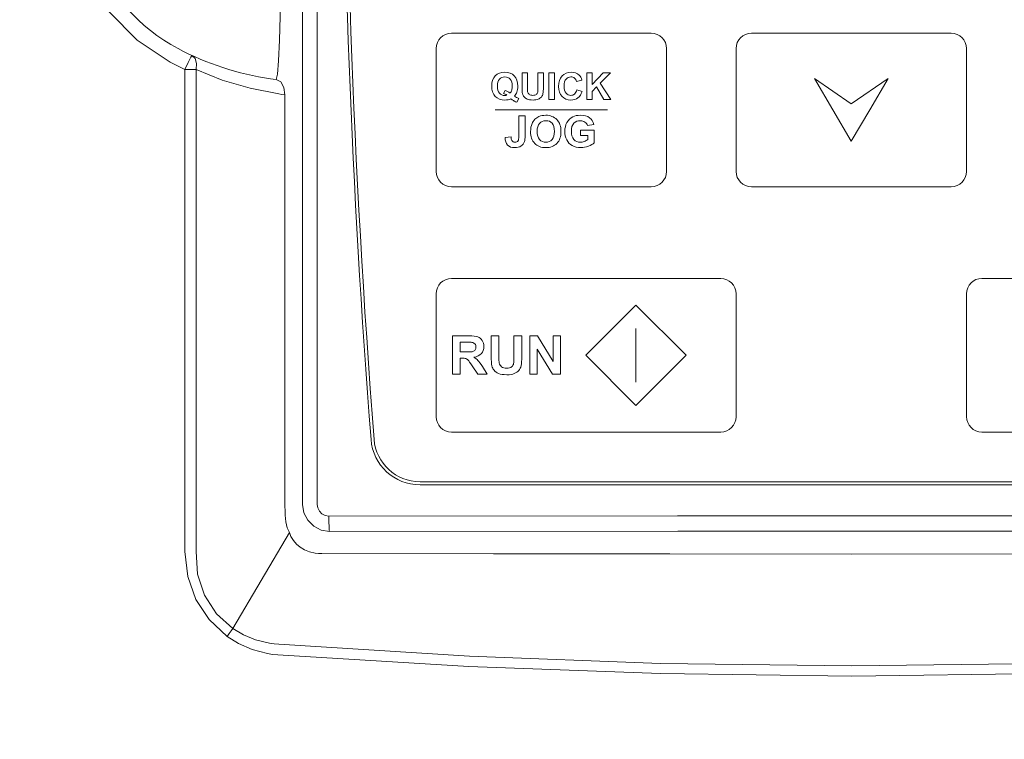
# Model space of a CAD drawing. Header units: millimetres. Extents: x -473 to 23648, y -382 to 1866.
# Tile 218 of 256: x 10591 to 10655, y 519 to 566. Entities that reach past the tile are written whole.
import ezdxf

# ---------------------------------------------------------------- set-up
doc = ezdxf.new("R2010")
doc.units = ezdxf.units.MM
doc.header["$LTSCALE"] = 80
doc.header["$PDMODE"] = 3
doc.header["$PDSIZE"] = 0.3
doc.layers.get('0').update_dxf_attribs({"linetype": 'CONTINUOUS'})
doc.styles.get("Standard").update_dxf_attribs({"font": 'technic_.ttf', "width": 0.7})
doc.dimstyles.get("Standard").update_dxf_attribs({"dimtxt": 3, "dimasz": 3, "dimexe": 0.18, "dimexo": 0.0625, "dimgap": 0.09, "dimtad": 1, "dimdsep": 46, "dimtxsty": 'Standard', "dimcen": 0.09, "dimadec": 0, "dimazin": 0, "dimtol": 1, "dimtp": 0.01, "dimtm": 0.01, "dimtfac": 1, "dimtofl": 0, "dimtmove": 0, "dimatfit": 3, "dimfxl": 1, "dimtolj": 1, "dimarcsym": 0})

# ---------------------------------------------------------------- blocks, each defined once
blk = doc.blocks.new('*D92')
at = {"color": 0, "lineweight": -2, "transparency": 16777216}
for p, q in [((10644.946, 710.128), (10484.803, 710.128)), ((10484.983, 700.128), (10484.983, 313.303)), ((10544.578, 303.303), (10484.803, 303.303))]:
    blk.add_line(p, q, dxfattribs=at)
at = {"color": 0, "lineweight": 0, "transparency": 16777216}
for p in [(10645.009, 710.128), (10484.983, 303.303), (10544.64, 303.303)]:
    blk.add_point(p, dxfattribs=at)
for points in [[(10483.316, 700.128), (10486.649, 700.128), (10484.983, 710.128)], [(10483.316, 313.303), (10486.649, 313.303), (10484.983, 303.303)]]:
    blk.add_solid(points, dxfattribs=at)
at = {"color": 0, "lineweight": 0, "transparency": 16777216, "insert": (10472.393, 506.715), "char_height": 5, "attachment_point": 5, "rotation": 90}
blk.add_mtext('\\A1;{\\Ftxt.shx,gbcbig.shx;\\H5x;407}', dxfattribs=at)

msp = doc.modelspace()

# ---------------------------------------------------------------- linework, layer by layer
at = {"color": 0, "linetype": 'Continuous', "lineweight": 0}
for p, q in [((10609.249, 640.103), (10609.249, 534.103)), ((10610.199, 640.103), (10610.199, 534.103)), ((10601.106, 562.652), (10600.631, 562.894)), ((10601.588, 562.423), (10601.106, 562.652)), ((10601.588, 531.034), (10601.588, 562.423)), ((10602.316, 562.423), (10601.588, 562.423)), ((10602.316, 531.034), (10602.316, 562.423)), ((10607.617, 562.111), (10607.535, 561.77)), ((10607.698, 560.826), (10605.83, 561.193)), ((10607.896, 560.8), (10607.698, 560.826)), ((10608.094, 560.778), (10607.896, 560.8)), ((10608.094, 537.5), (10608.094, 560.778)), ((10616.897, 535.57), (10673.12, 535.57)), ((10673.12, 535.37), (10616.897, 535.37)), ((10608.11, 533.391), (10608.099, 534.261)), ((10608.153, 532.959), (10608.11, 533.391)), ((10608.394, 532.259), (10604.717, 526.013)), ((10609.098, 531.304), (10608.864, 531.503)), ((10610.292, 530.902), (10610.066, 530.928)), ((10610.514, 530.894), (10610.292, 530.902))]:
    msp.add_line(p, q, dxfattribs=at)
for points in [[(10600.631, 562.894), (10598.482, 564.328), (10596.668, 566.181), (10595.276, 568.365), (10594.363, 570.791), (10593.971, 573.358), (10594.12, 575.956)], [(10607.781, 571.872), (10607.805, 570.513), (10607.816, 569.04), (10607.812, 567.477), (10607.791, 565.873), (10607.751, 564.317), (10607.691, 562.984), (10607.617, 562.111)], [(10601.588, 562.423), (10601.805, 562.882), (10601.974, 563.215), (10602.049, 563.331)], [(10602.316, 562.423), (10602.35, 562.815), (10602.256, 563.137), (10602.049, 563.331)], [(10605.83, 561.193), (10604.027, 561.73), (10602.316, 562.423)], [(10607.535, 561.77), (10607.347, 561.79), (10607.159, 561.816)], [(10608.094, 560.778), (10608.038, 561.245), (10607.836, 561.604), (10607.535, 561.77)], [(10608.087, 536.387), (10608.089, 536.967), (10608.094, 537.5)], [(10608.099, 534.261), (10608.091, 535.044), (10608.087, 535.75), (10608.087, 536.387)], [(10609.249, 534.103), (10609.335, 533.559), (10609.585, 533.069), (10609.974, 532.68), (10610.465, 532.43), (10611.009, 532.344)], [(10610.199, 534.103), (10610.236, 533.868), (10610.344, 533.656), (10610.513, 533.488), (10610.725, 533.381), (10610.96, 533.344)], [(10610.96, 533.344), (10633.655, 533.363), (10656.362, 533.363), (10679.057, 533.344)], [(10610.96, 533.344), (10610.964, 532.967), (10610.975, 532.646), (10610.99, 532.427), (10611.009, 532.344)], [(10608.394, 532.259), (10608.255, 532.58), (10608.153, 532.959)], [(10608.864, 531.503), (10608.653, 531.751), (10608.493, 532.016), (10608.394, 532.259)], [(10611.009, 532.344), (10633.671, 532.363), (10656.346, 532.363)], [(10610.066, 530.928), (10609.694, 531.006), (10609.369, 531.137), (10609.098, 531.304)], [(10604.337, 525.508), (10603.178, 526.594), (10602.311, 527.915), (10601.773, 529.409), (10601.588, 531.034)], [(10604.717, 526.013), (10603.647, 526.982), (10602.863, 528.186), (10602.409, 529.556), (10602.316, 531.034)], [(10645.009, 530.868), (10633.161, 530.87), (10621.687, 530.879), (10610.514, 530.894)], [(10668.331, 530.879), (10656.857, 530.87), (10645.009, 530.868)], [(10604.337, 525.508), (10604.47, 525.689), (10604.599, 525.86), (10604.717, 526.013)], [(10607.096, 525.053), (10606.197, 525.272), (10605.396, 525.606), (10604.717, 526.013)], [(10606.971, 524.384), (10605.966, 524.646), (10605.081, 525.038), (10604.337, 525.508)], [(10607.697, 524.988), (10607.395, 525.012), (10607.096, 525.053)], [(10645.009, 523.586), (10632.557, 523.742), (10620.118, 524.21), (10607.697, 524.988)], [(10682.32, 524.988), (10669.899, 524.21), (10657.46, 523.742), (10645.009, 523.586)], [(10607.637, 524.303), (10607.302, 524.336), (10606.971, 524.384)], [(10645.009, 522.925), (10632.538, 523.078), (10620.078, 523.538), (10607.637, 524.303)], [(10682.381, 524.303), (10669.939, 523.538), (10657.48, 523.078), (10645.009, 522.925)]]:
    msp.add_lwpolyline(points, dxfattribs=at)
for centre, radius, start, end in [((11234.609, 586.905), 622.8, 175.46434, 184.474232), ((11234.609, 586.905), 622.6, 179.582278, 184.474232), ((10606.509, 573.95), 11.5, 158.81927, 242.18836), ((10609.869, 580.318), 18.7, 242.18586, 261.66834), ((10616.897, 538.57), 3.2, 184.47423, 270), ((10616.897, 538.57), 3, 184.47423, 270)]:
    msp.add_arc(centre, radius, start, end, dxfattribs=at)
at = {"lineweight": 0}
for points, knots in [([(10618.944, 564.784), (10618.944, 564.784), (10631.944, 564.784), (10631.944, 564.784), (10631.944, 564.784), (10632.494, 564.784), (10632.944, 564.334), (10632.944, 563.784), (10632.944, 563.784), (10632.944, 563.784), (10632.944, 555.784), (10632.944, 555.784), (10632.944, 555.784), (10632.944, 555.234), (10632.494, 554.784), (10631.944, 554.784), (10631.944, 554.784), (10631.944, 554.784), (10618.944, 554.784), (10618.944, 554.784), (10618.944, 554.784), (10618.394, 554.784), (10617.944, 555.234), (10617.944, 555.784), (10617.944, 555.784), (10617.944, 555.784), (10617.944, 563.784), (10617.944, 563.784), (10617.944, 563.784), (10617.944, 564.334), (10618.394, 564.784), (10618.944, 564.784)], [0, 0, 0, 0, 0.125, 0.125, 0.125, 0.125, 0.25, 0.25, 0.25, 0.25, 0.375, 0.375, 0.375, 0.375, 0.5, 0.5, 0.5, 0.5, 0.625, 0.625, 0.625, 0.625, 0.75, 0.75, 0.75, 0.75, 0.875, 0.875, 0.875, 0.875, 1, 1, 1, 1]), ([(10638.468, 564.784), (10638.468, 564.784), (10651.468, 564.784), (10651.468, 564.784), (10651.468, 564.784), (10652.018, 564.784), (10652.468, 564.334), (10652.468, 563.784), (10652.468, 563.784), (10652.468, 563.784), (10652.468, 555.784), (10652.468, 555.784), (10652.468, 555.784), (10652.468, 555.234), (10652.018, 554.784), (10651.468, 554.784), (10651.468, 554.784), (10651.468, 554.784), (10638.468, 554.784), (10638.468, 554.784), (10638.468, 554.784), (10637.918, 554.784), (10637.468, 555.234), (10637.468, 555.784), (10637.468, 555.784), (10637.468, 555.784), (10637.468, 563.784), (10637.468, 563.784), (10637.468, 563.784), (10637.468, 564.334), (10637.918, 564.784), (10638.468, 564.784)], [0, 0, 0, 0, 0.125, 0.125, 0.125, 0.125, 0.25, 0.25, 0.25, 0.25, 0.375, 0.375, 0.375, 0.375, 0.5, 0.5, 0.5, 0.5, 0.625, 0.625, 0.625, 0.625, 0.75, 0.75, 0.75, 0.75, 0.875, 0.875, 0.875, 0.875, 1, 1, 1, 1]), ([(10623.044, 560.682), (10623.13, 560.62), (10623.224, 560.571), (10623.326, 560.535), (10623.326, 560.535), (10623.326, 560.535), (10623.196, 560.285), (10623.196, 560.285), (10623.196, 560.285), (10623.143, 560.301), (10623.091, 560.323), (10623.04, 560.351), (10623.04, 560.351), (10623.028, 560.356), (10622.95, 560.408), (10622.805, 560.506), (10622.805, 560.506), (10622.69, 560.456), (10622.564, 560.431), (10622.424, 560.431), (10622.424, 560.431), (10622.156, 560.431), (10621.945, 560.51), (10621.793, 560.668), (10621.793, 560.668), (10621.641, 560.826), (10621.565, 561.048), (10621.565, 561.334), (10621.565, 561.334), (10621.565, 561.62), (10621.641, 561.842), (10621.794, 562.001), (10621.794, 562.001), (10621.946, 562.159), (10622.153, 562.238), (10622.415, 562.238), (10622.415, 562.238), (10622.674, 562.238), (10622.88, 562.159), (10623.031, 562.001), (10623.031, 562.001), (10623.183, 561.842), (10623.259, 561.62), (10623.259, 561.334), (10623.259, 561.334), (10623.259, 561.183), (10623.238, 561.051), (10623.196, 560.936), (10623.196, 560.936), (10623.164, 560.849), (10623.113, 560.764), (10623.044, 560.682)], [0, 0, 0, 0, 0.076923, 0.076923, 0.076923, 0.076923, 0.153846, 0.153846, 0.153846, 0.153846, 0.230769, 0.230769, 0.230769, 0.230769, 0.307692, 0.307692, 0.307692, 0.307692, 0.384615, 0.384615, 0.384615, 0.384615, 0.461538, 0.461538, 0.461538, 0.461538, 0.538462, 0.538462, 0.538462, 0.538462, 0.615385, 0.615385, 0.615385, 0.615385, 0.692308, 0.692308, 0.692308, 0.692308, 0.769231, 0.769231, 0.769231, 0.769231, 0.846154, 0.846154, 0.846154, 0.846154, 0.923077, 0.923077, 0.923077, 0.923077, 1, 1, 1, 1]), ([(10623.534, 562.209), (10623.534, 562.209), (10623.886, 562.209), (10623.886, 562.209), (10623.886, 562.209), (10623.886, 562.209), (10623.886, 561.262), (10623.886, 561.262), (10623.886, 561.262), (10623.886, 561.112), (10623.891, 561.014), (10623.9, 560.97), (10623.9, 560.97), (10623.915, 560.898), (10623.951, 560.841), (10624.007, 560.797), (10624.007, 560.797), (10624.064, 560.754), (10624.142, 560.732), (10624.241, 560.732), (10624.241, 560.732), (10624.341, 560.732), (10624.416, 560.753), (10624.467, 560.794), (10624.467, 560.794), (10624.518, 560.835), (10624.549, 560.885), (10624.559, 560.944), (10624.559, 560.944), (10624.569, 561.004), (10624.574, 561.103), (10624.574, 561.242), (10624.574, 561.242), (10624.574, 561.242), (10624.574, 562.209), (10624.574, 562.209), (10624.574, 562.209), (10624.574, 562.209), (10624.927, 562.209), (10624.927, 562.209), (10624.927, 562.209), (10624.927, 562.209), (10624.927, 561.29), (10624.927, 561.29), (10624.927, 561.29), (10624.927, 561.08), (10624.918, 560.932), (10624.899, 560.846), (10624.899, 560.846), (10624.88, 560.759), (10624.845, 560.686), (10624.793, 560.626), (10624.793, 560.626), (10624.742, 560.567), (10624.673, 560.519), (10624.588, 560.484), (10624.588, 560.484), (10624.502, 560.448), (10624.39, 560.431), (10624.251, 560.431), (10624.251, 560.431), (10624.084, 560.431), (10623.958, 560.45), (10623.871, 560.489), (10623.871, 560.489), (10623.785, 560.527), (10623.717, 560.577), (10623.667, 560.639), (10623.667, 560.639), (10623.617, 560.7), (10623.584, 560.765), (10623.568, 560.832), (10623.568, 560.832), (10623.545, 560.933), (10623.534, 561.08), (10623.534, 561.276), (10623.534, 561.276), (10623.534, 561.276), (10623.534, 562.209), (10623.534, 562.209)], [0, 0, 0, 0, 0.05, 0.05, 0.05, 0.05, 0.1, 0.1, 0.1, 0.1, 0.15, 0.15, 0.15, 0.15, 0.2, 0.2, 0.2, 0.2, 0.25, 0.25, 0.25, 0.25, 0.3, 0.3, 0.3, 0.3, 0.35, 0.35, 0.35, 0.35, 0.4, 0.4, 0.4, 0.4, 0.45, 0.45, 0.45, 0.45, 0.5, 0.5, 0.5, 0.5, 0.55, 0.55, 0.55, 0.55, 0.6, 0.6, 0.6, 0.6, 0.65, 0.65, 0.65, 0.65, 0.7, 0.7, 0.7, 0.7, 0.75, 0.75, 0.75, 0.75, 0.8, 0.8, 0.8, 0.8, 0.85, 0.85, 0.85, 0.85, 0.9, 0.9, 0.9, 0.9, 0.95, 0.95, 0.95, 0.95, 1, 1, 1, 1]), ([(10625.289, 560.46), (10625.289, 560.46), (10625.289, 562.209), (10625.289, 562.209), (10625.289, 562.209), (10625.289, 562.209), (10625.642, 562.209), (10625.642, 562.209), (10625.642, 562.209), (10625.642, 562.209), (10625.642, 560.46), (10625.642, 560.46), (10625.642, 560.46), (10625.642, 560.46), (10625.289, 560.46), (10625.289, 560.46)], [0, 0, 0, 0, 0.25, 0.25, 0.25, 0.25, 0.5, 0.5, 0.5, 0.5, 0.75, 0.75, 0.75, 0.75, 1, 1, 1, 1]), ([(10627.097, 561.103), (10627.097, 561.103), (10627.439, 560.995), (10627.439, 560.995), (10627.439, 560.995), (10627.386, 560.804), (10627.299, 560.662), (10627.177, 560.57), (10627.177, 560.57), (10627.055, 560.477), (10626.9, 560.431), (10626.713, 560.431), (10626.713, 560.431), (10626.481, 560.431), (10626.29, 560.51), (10626.14, 560.668), (10626.14, 560.668), (10625.991, 560.827), (10625.916, 561.044), (10625.916, 561.319), (10625.916, 561.319), (10625.916, 561.61), (10625.991, 561.836), (10626.141, 561.997), (10626.141, 561.997), (10626.292, 562.158), (10626.489, 562.238), (10626.734, 562.238), (10626.734, 562.238), (10626.948, 562.238), (10627.122, 562.175), (10627.255, 562.049), (10627.255, 562.049), (10627.335, 561.974), (10627.394, 561.867), (10627.434, 561.727), (10627.434, 561.727), (10627.434, 561.727), (10627.085, 561.643), (10627.085, 561.643), (10627.085, 561.643), (10627.064, 561.734), (10627.021, 561.806), (10626.955, 561.858), (10626.955, 561.858), (10626.89, 561.911), (10626.81, 561.937), (10626.716, 561.937), (10626.716, 561.937), (10626.587, 561.937), (10626.481, 561.89), (10626.401, 561.797), (10626.401, 561.797), (10626.32, 561.704), (10626.28, 561.554), (10626.28, 561.345), (10626.28, 561.345), (10626.28, 561.124), (10626.319, 560.967), (10626.399, 560.873), (10626.399, 560.873), (10626.478, 560.779), (10626.582, 560.732), (10626.709, 560.732), (10626.709, 560.732), (10626.803, 560.732), (10626.883, 560.762), (10626.951, 560.822), (10626.951, 560.822), (10627.019, 560.881), (10627.067, 560.975), (10627.097, 561.103)], [0, 0, 0, 0, 0.055556, 0.055556, 0.055556, 0.055556, 0.111111, 0.111111, 0.111111, 0.111111, 0.166667, 0.166667, 0.166667, 0.166667, 0.222222, 0.222222, 0.222222, 0.222222, 0.277778, 0.277778, 0.277778, 0.277778, 0.333333, 0.333333, 0.333333, 0.333333, 0.388889, 0.388889, 0.388889, 0.388889, 0.444444, 0.444444, 0.444444, 0.444444, 0.5, 0.5, 0.5, 0.5, 0.555556, 0.555556, 0.555556, 0.555556, 0.611111, 0.611111, 0.611111, 0.611111, 0.666667, 0.666667, 0.666667, 0.666667, 0.722222, 0.722222, 0.722222, 0.722222, 0.777778, 0.777778, 0.777778, 0.777778, 0.833333, 0.833333, 0.833333, 0.833333, 0.888889, 0.888889, 0.888889, 0.888889, 0.944444, 0.944444, 0.944444, 0.944444, 1, 1, 1, 1]), ([(10627.746, 560.46), (10627.746, 560.46), (10627.746, 562.209), (10627.746, 562.209), (10627.746, 562.209), (10627.746, 562.209), (10628.099, 562.209), (10628.099, 562.209), (10628.099, 562.209), (10628.099, 562.209), (10628.099, 561.432), (10628.099, 561.432), (10628.099, 561.432), (10628.099, 561.432), (10628.812, 562.209), (10628.812, 562.209), (10628.812, 562.209), (10628.812, 562.209), (10629.287, 562.209), (10629.287, 562.209), (10629.287, 562.209), (10629.287, 562.209), (10628.629, 561.528), (10628.629, 561.528), (10628.629, 561.528), (10628.629, 561.528), (10629.323, 560.46), (10629.323, 560.46), (10629.323, 560.46), (10629.323, 560.46), (10628.866, 560.46), (10628.866, 560.46), (10628.866, 560.46), (10628.866, 560.46), (10628.386, 561.281), (10628.386, 561.281), (10628.386, 561.281), (10628.386, 561.281), (10628.099, 560.989), (10628.099, 560.989), (10628.099, 560.989), (10628.099, 560.989), (10628.099, 560.46), (10628.099, 560.46), (10628.099, 560.46), (10628.099, 560.46), (10627.746, 560.46), (10627.746, 560.46)], [0, 0, 0, 0, 0.083333, 0.083333, 0.083333, 0.083333, 0.166667, 0.166667, 0.166667, 0.166667, 0.25, 0.25, 0.25, 0.25, 0.333333, 0.333333, 0.333333, 0.333333, 0.416667, 0.416667, 0.416667, 0.416667, 0.5, 0.5, 0.5, 0.5, 0.583333, 0.583333, 0.583333, 0.583333, 0.666667, 0.666667, 0.666667, 0.666667, 0.75, 0.75, 0.75, 0.75, 0.833333, 0.833333, 0.833333, 0.833333, 0.916667, 0.916667, 0.916667, 0.916667, 1, 1, 1, 1]), ([(10622.759, 560.881), (10622.805, 560.935), (10622.839, 560.999), (10622.862, 561.075), (10622.862, 561.075), (10622.884, 561.15), (10622.895, 561.237), (10622.895, 561.334), (10622.895, 561.334), (10622.895, 561.537), (10622.851, 561.687), (10622.762, 561.787), (10622.762, 561.787), (10622.673, 561.887), (10622.556, 561.937), (10622.413, 561.937), (10622.413, 561.937), (10622.269, 561.937), (10622.152, 561.887), (10622.063, 561.787), (10622.063, 561.787), (10621.973, 561.686), (10621.928, 561.536), (10621.928, 561.334), (10621.928, 561.334), (10621.928, 561.13), (10621.973, 560.977), (10622.063, 560.876), (10622.063, 560.876), (10622.152, 560.775), (10622.265, 560.724), (10622.402, 560.724), (10622.402, 560.724), (10622.453, 560.724), (10622.501, 560.732), (10622.546, 560.749), (10622.546, 560.749), (10622.475, 560.796), (10622.402, 560.832), (10622.328, 560.859), (10622.328, 560.859), (10622.328, 560.859), (10622.427, 561.06), (10622.427, 561.06), (10622.427, 561.06), (10622.543, 561.021), (10622.654, 560.961), (10622.759, 560.881)], [0, 0, 0, 0, 0.083333, 0.083333, 0.083333, 0.083333, 0.166667, 0.166667, 0.166667, 0.166667, 0.25, 0.25, 0.25, 0.25, 0.333333, 0.333333, 0.333333, 0.333333, 0.416667, 0.416667, 0.416667, 0.416667, 0.5, 0.5, 0.5, 0.5, 0.583333, 0.583333, 0.583333, 0.583333, 0.666667, 0.666667, 0.666667, 0.666667, 0.75, 0.75, 0.75, 0.75, 0.833333, 0.833333, 0.833333, 0.833333, 0.916667, 0.916667, 0.916667, 0.916667, 1, 1, 1, 1]), ([(10644.968, 557.742), (10644.968, 557.742), (10646.164, 559.784), (10646.164, 559.784), (10646.164, 559.784), (10646.164, 559.784), (10647.36, 561.826), (10647.36, 561.826), (10647.36, 561.826), (10647.36, 561.826), (10644.968, 560.183), (10644.968, 560.183), (10644.968, 560.183), (10644.968, 560.183), (10642.575, 561.826), (10642.575, 561.826), (10642.575, 561.826), (10642.575, 561.826), (10643.771, 559.784), (10643.771, 559.784), (10643.771, 559.784), (10643.771, 559.784), (10644.968, 557.742), (10644.968, 557.742)], [0, 0, 0, 0, 0.166667, 0.166667, 0.166667, 0.166667, 0.333333, 0.333333, 0.333333, 0.333333, 0.5, 0.5, 0.5, 0.5, 0.666667, 0.666667, 0.666667, 0.666667, 0.833333, 0.833333, 0.833333, 0.833333, 1, 1, 1, 1]), ([(10623.328, 559.403), (10623.328, 559.403), (10623.738, 559.403), (10623.738, 559.403), (10623.738, 559.403), (10623.738, 559.403), (10623.738, 558.112), (10623.738, 558.112), (10623.738, 558.112), (10623.738, 557.943), (10623.723, 557.813), (10623.694, 557.723), (10623.694, 557.723), (10623.654, 557.604), (10623.582, 557.508), (10623.477, 557.437), (10623.477, 557.437), (10623.372, 557.364), (10623.234, 557.329), (10623.062, 557.329), (10623.062, 557.329), (10622.861, 557.329), (10622.706, 557.385), (10622.597, 557.498), (10622.597, 557.498), (10622.489, 557.61), (10622.434, 557.776), (10622.433, 557.994), (10622.433, 557.994), (10622.433, 557.994), (10622.821, 558.038), (10622.821, 558.038), (10622.821, 558.038), (10622.826, 557.922), (10622.843, 557.839), (10622.873, 557.79), (10622.873, 557.79), (10622.917, 557.717), (10622.985, 557.681), (10623.076, 557.681), (10623.076, 557.681), (10623.168, 557.681), (10623.233, 557.707), (10623.271, 557.76), (10623.271, 557.76), (10623.309, 557.812), (10623.328, 557.921), (10623.328, 558.086), (10623.328, 558.086), (10623.328, 558.086), (10623.328, 559.403), (10623.328, 559.403)], [0, 0, 0, 0, 0.076923, 0.076923, 0.076923, 0.076923, 0.153846, 0.153846, 0.153846, 0.153846, 0.230769, 0.230769, 0.230769, 0.230769, 0.307692, 0.307692, 0.307692, 0.307692, 0.384615, 0.384615, 0.384615, 0.384615, 0.461538, 0.461538, 0.461538, 0.461538, 0.538462, 0.538462, 0.538462, 0.538462, 0.615385, 0.615385, 0.615385, 0.615385, 0.692308, 0.692308, 0.692308, 0.692308, 0.769231, 0.769231, 0.769231, 0.769231, 0.846154, 0.846154, 0.846154, 0.846154, 0.923077, 0.923077, 0.923077, 0.923077, 1, 1, 1, 1]), ([(10624.093, 558.371), (10624.093, 558.579), (10624.124, 558.753), (10624.186, 558.894), (10624.186, 558.894), (10624.233, 558.998), (10624.296, 559.091), (10624.376, 559.174), (10624.376, 559.174), (10624.456, 559.256), (10624.544, 559.317), (10624.64, 559.357), (10624.64, 559.357), (10624.767, 559.411), (10624.913, 559.438), (10625.079, 559.438), (10625.079, 559.438), (10625.38, 559.438), (10625.62, 559.345), (10625.801, 559.158), (10625.801, 559.158), (10625.981, 558.972), (10626.071, 558.713), (10626.071, 558.381), (10626.071, 558.381), (10626.071, 558.051), (10625.982, 557.794), (10625.803, 557.608), (10625.803, 557.608), (10625.624, 557.422), (10625.384, 557.329), (10625.085, 557.329), (10625.085, 557.329), (10624.782, 557.329), (10624.54, 557.421), (10624.361, 557.606), (10624.361, 557.606), (10624.182, 557.791), (10624.093, 558.046), (10624.093, 558.371)], [0, 0, 0, 0, 0.1, 0.1, 0.1, 0.1, 0.2, 0.2, 0.2, 0.2, 0.3, 0.3, 0.3, 0.3, 0.4, 0.4, 0.4, 0.4, 0.5, 0.5, 0.5, 0.5, 0.6, 0.6, 0.6, 0.6, 0.7, 0.7, 0.7, 0.7, 0.8, 0.8, 0.8, 0.8, 0.9, 0.9, 0.9, 0.9, 1, 1, 1, 1]), ([(10624.517, 558.385), (10624.517, 558.154), (10624.571, 557.979), (10624.677, 557.859), (10624.677, 557.859), (10624.784, 557.74), (10624.919, 557.681), (10625.084, 557.681), (10625.084, 557.681), (10625.248, 557.681), (10625.382, 557.74), (10625.488, 557.858), (10625.488, 557.858), (10625.593, 557.977), (10625.645, 558.154), (10625.645, 558.39), (10625.645, 558.39), (10625.645, 558.624), (10625.594, 558.798), (10625.492, 558.914), (10625.492, 558.914), (10625.39, 559.028), (10625.253, 559.086), (10625.084, 559.086), (10625.084, 559.086), (10624.914, 559.086), (10624.777, 559.028), (10624.673, 558.911), (10624.673, 558.911), (10624.569, 558.795), (10624.517, 558.62), (10624.517, 558.385)], [0, 0, 0, 0, 0.125, 0.125, 0.125, 0.125, 0.25, 0.25, 0.25, 0.25, 0.375, 0.375, 0.375, 0.375, 0.5, 0.5, 0.5, 0.5, 0.625, 0.625, 0.625, 0.625, 0.75, 0.75, 0.75, 0.75, 0.875, 0.875, 0.875, 0.875, 1, 1, 1, 1]), ([(10627.342, 558.113), (10627.342, 558.113), (10627.342, 558.457), (10627.342, 558.457), (10627.342, 558.457), (10627.342, 558.457), (10628.229, 558.457), (10628.229, 558.457), (10628.229, 558.457), (10628.229, 558.457), (10628.229, 557.645), (10628.229, 557.645), (10628.229, 557.645), (10628.143, 557.561), (10628.018, 557.487), (10627.854, 557.424), (10627.854, 557.424), (10627.69, 557.361), (10627.525, 557.329), (10627.357, 557.329), (10627.357, 557.329), (10627.144, 557.329), (10626.958, 557.374), (10626.799, 557.463), (10626.799, 557.463), (10626.64, 557.553), (10626.521, 557.68), (10626.441, 557.847), (10626.441, 557.847), (10626.362, 558.014), (10626.322, 558.195), (10626.322, 558.39), (10626.322, 558.39), (10626.322, 558.603), (10626.366, 558.792), (10626.455, 558.957), (10626.455, 558.957), (10626.544, 559.122), (10626.675, 559.248), (10626.846, 559.336), (10626.846, 559.336), (10626.977, 559.404), (10627.14, 559.438), (10627.335, 559.438), (10627.335, 559.438), (10627.588, 559.438), (10627.786, 559.385), (10627.928, 559.279), (10627.928, 559.279), (10628.07, 559.172), (10628.162, 559.026), (10628.203, 558.838), (10628.203, 558.838), (10628.203, 558.838), (10627.794, 558.762), (10627.794, 558.762), (10627.794, 558.762), (10627.765, 558.862), (10627.711, 558.941), (10627.631, 558.999), (10627.631, 558.999), (10627.552, 559.057), (10627.453, 559.086), (10627.335, 559.086), (10627.335, 559.086), (10627.155, 559.086), (10627.012, 559.029), (10626.905, 558.915), (10626.905, 558.915), (10626.799, 558.801), (10626.746, 558.631), (10626.746, 558.407), (10626.746, 558.407), (10626.746, 558.165), (10626.8, 557.983), (10626.908, 557.862), (10626.908, 557.862), (10627.015, 557.741), (10627.156, 557.681), (10627.33, 557.681), (10627.33, 557.681), (10627.417, 557.681), (10627.503, 557.698), (10627.59, 557.732), (10627.59, 557.732), (10627.677, 557.765), (10627.751, 557.807), (10627.813, 557.855), (10627.813, 557.855), (10627.813, 557.855), (10627.813, 558.113), (10627.813, 558.113), (10627.813, 558.113), (10627.813, 558.113), (10627.342, 558.113), (10627.342, 558.113)], [0, 0, 0, 0, 0.041667, 0.041667, 0.041667, 0.041667, 0.083333, 0.083333, 0.083333, 0.083333, 0.125, 0.125, 0.125, 0.125, 0.166667, 0.166667, 0.166667, 0.166667, 0.208333, 0.208333, 0.208333, 0.208333, 0.25, 0.25, 0.25, 0.25, 0.291667, 0.291667, 0.291667, 0.291667, 0.333333, 0.333333, 0.333333, 0.333333, 0.375, 0.375, 0.375, 0.375, 0.416667, 0.416667, 0.416667, 0.416667, 0.458333, 0.458333, 0.458333, 0.458333, 0.5, 0.5, 0.5, 0.5, 0.541667, 0.541667, 0.541667, 0.541667, 0.583333, 0.583333, 0.583333, 0.583333, 0.625, 0.625, 0.625, 0.625, 0.666667, 0.666667, 0.666667, 0.666667, 0.708333, 0.708333, 0.708333, 0.708333, 0.75, 0.75, 0.75, 0.75, 0.791667, 0.791667, 0.791667, 0.791667, 0.833333, 0.833333, 0.833333, 0.833333, 0.875, 0.875, 0.875, 0.875, 0.916667, 0.916667, 0.916667, 0.916667, 0.958333, 0.958333, 0.958333, 0.958333, 1, 1, 1, 1]), ([(10618.944, 548.811), (10618.944, 548.811), (10636.468, 548.811), (10636.468, 548.811), (10636.468, 548.811), (10637.018, 548.811), (10637.468, 548.361), (10637.468, 547.811), (10637.468, 547.811), (10637.468, 547.811), (10637.468, 539.811), (10637.468, 539.811), (10637.468, 539.811), (10637.468, 539.261), (10637.017, 538.811), (10636.468, 538.811), (10636.468, 538.811), (10636.468, 538.811), (10618.944, 538.811), (10618.944, 538.811), (10618.944, 538.811), (10618.394, 538.811), (10617.944, 539.261), (10617.944, 539.811), (10617.944, 539.811), (10617.944, 539.811), (10617.944, 547.811), (10617.944, 547.811), (10617.944, 547.811), (10617.944, 548.361), (10618.394, 548.811), (10618.944, 548.811)], [0, 0, 0, 0, 0.125, 0.125, 0.125, 0.125, 0.25, 0.25, 0.25, 0.25, 0.375, 0.375, 0.375, 0.375, 0.5, 0.5, 0.5, 0.5, 0.625, 0.625, 0.625, 0.625, 0.75, 0.75, 0.75, 0.75, 0.875, 0.875, 0.875, 0.875, 1, 1, 1, 1]), ([(10653.467, 548.813), (10653.467, 548.813), (10671.009, 548.813), (10671.009, 548.813), (10671.009, 548.813), (10671.559, 548.813), (10672.009, 548.363), (10672.009, 547.813), (10672.009, 547.813), (10672.009, 547.813), (10672.009, 539.813), (10672.009, 539.813), (10672.009, 539.813), (10672.009, 539.263), (10671.559, 538.813), (10671.009, 538.813), (10671.009, 538.813), (10671.009, 538.813), (10653.467, 538.813), (10653.467, 538.813), (10653.467, 538.813), (10652.918, 538.813), (10652.467, 539.263), (10652.467, 539.813), (10652.467, 539.813), (10652.467, 539.813), (10652.467, 547.813), (10652.467, 547.813), (10652.467, 547.813), (10652.467, 548.363), (10652.917, 548.813), (10653.467, 548.813)], [0, 0, 0, 0, 0.125, 0.125, 0.125, 0.125, 0.25, 0.25, 0.25, 0.25, 0.375, 0.375, 0.375, 0.375, 0.5, 0.5, 0.5, 0.5, 0.625, 0.625, 0.625, 0.625, 0.75, 0.75, 0.75, 0.75, 0.875, 0.875, 0.875, 0.875, 1, 1, 1, 1]), ([(10630.952, 547.071), (10630.952, 547.071), (10634.215, 543.808), (10634.215, 543.808), (10634.215, 543.808), (10634.215, 543.808), (10630.952, 540.544), (10630.952, 540.544), (10630.952, 540.544), (10630.952, 540.544), (10627.689, 543.808), (10627.689, 543.808), (10627.689, 543.808), (10627.689, 543.808), (10630.952, 547.071), (10630.952, 547.071)], [0, 0, 0, 0, 0.25, 0.25, 0.25, 0.25, 0.5, 0.5, 0.5, 0.5, 0.75, 0.75, 0.75, 0.75, 1, 1, 1, 1]), ([(10619.012, 542.584), (10619.012, 542.584), (10619.012, 545.08), (10619.012, 545.08), (10619.012, 545.08), (10619.012, 545.08), (10620.074, 545.08), (10620.074, 545.08), (10620.074, 545.08), (10620.34, 545.08), (10620.534, 545.057), (10620.655, 545.013), (10620.655, 545.013), (10620.776, 544.968), (10620.873, 544.888), (10620.945, 544.774), (10620.945, 544.774), (10621.018, 544.659), (10621.054, 544.528), (10621.054, 544.38), (10621.054, 544.38), (10621.054, 544.193), (10620.999, 544.038), (10620.889, 543.916), (10620.889, 543.916), (10620.779, 543.795), (10620.614, 543.717), (10620.395, 543.686), (10620.395, 543.686), (10620.504, 543.622), (10620.594, 543.552), (10620.665, 543.476), (10620.665, 543.476), (10620.736, 543.4), (10620.831, 543.265), (10620.952, 543.071), (10620.952, 543.071), (10620.952, 543.071), (10621.257, 542.584), (10621.257, 542.584), (10621.257, 542.584), (10621.257, 542.584), (10620.654, 542.584), (10620.654, 542.584), (10620.654, 542.584), (10620.654, 542.584), (10620.29, 543.127), (10620.29, 543.127), (10620.29, 543.127), (10620.16, 543.322), (10620.072, 543.444), (10620.024, 543.494), (10620.024, 543.494), (10619.976, 543.545), (10619.926, 543.579), (10619.872, 543.598), (10619.872, 543.598), (10619.819, 543.617), (10619.735, 543.626), (10619.619, 543.626), (10619.619, 543.626), (10619.619, 543.626), (10619.517, 543.626), (10619.517, 543.626), (10619.517, 543.626), (10619.517, 543.626), (10619.517, 542.584), (10619.517, 542.584), (10619.517, 542.584), (10619.517, 542.584), (10619.012, 542.584), (10619.012, 542.584)], [0, 0, 0, 0, 0.055556, 0.055556, 0.055556, 0.055556, 0.111111, 0.111111, 0.111111, 0.111111, 0.166667, 0.166667, 0.166667, 0.166667, 0.222222, 0.222222, 0.222222, 0.222222, 0.277778, 0.277778, 0.277778, 0.277778, 0.333333, 0.333333, 0.333333, 0.333333, 0.388889, 0.388889, 0.388889, 0.388889, 0.444444, 0.444444, 0.444444, 0.444444, 0.5, 0.5, 0.5, 0.5, 0.555556, 0.555556, 0.555556, 0.555556, 0.611111, 0.611111, 0.611111, 0.611111, 0.666667, 0.666667, 0.666667, 0.666667, 0.722222, 0.722222, 0.722222, 0.722222, 0.777778, 0.777778, 0.777778, 0.777778, 0.833333, 0.833333, 0.833333, 0.833333, 0.888889, 0.888889, 0.888889, 0.888889, 0.944444, 0.944444, 0.944444, 0.944444, 1, 1, 1, 1]), ([(10621.526, 545.08), (10621.526, 545.08), (10622.03, 545.08), (10622.03, 545.08), (10622.03, 545.08), (10622.03, 545.08), (10622.03, 543.728), (10622.03, 543.728), (10622.03, 543.728), (10622.03, 543.514), (10622.036, 543.374), (10622.048, 543.311), (10622.048, 543.311), (10622.07, 543.209), (10622.121, 543.127), (10622.202, 543.065), (10622.202, 543.065), (10622.283, 543.003), (10622.394, 542.972), (10622.535, 542.972), (10622.535, 542.972), (10622.678, 542.972), (10622.786, 543.001), (10622.859, 543.06), (10622.859, 543.06), (10622.931, 543.118), (10622.975, 543.19), (10622.989, 543.275), (10622.989, 543.275), (10623.005, 543.36), (10623.012, 543.502), (10623.012, 543.699), (10623.012, 543.699), (10623.012, 543.699), (10623.012, 545.08), (10623.012, 545.08), (10623.012, 545.08), (10623.012, 545.08), (10623.515, 545.08), (10623.515, 545.08), (10623.515, 545.08), (10623.515, 545.08), (10623.515, 543.769), (10623.515, 543.769), (10623.515, 543.769), (10623.515, 543.469), (10623.502, 543.258), (10623.475, 543.134), (10623.475, 543.134), (10623.447, 543.01), (10623.397, 542.906), (10623.324, 542.821), (10623.324, 542.821), (10623.251, 542.736), (10623.153, 542.668), (10623.031, 542.617), (10623.031, 542.617), (10622.908, 542.567), (10622.748, 542.542), (10622.55, 542.542), (10622.55, 542.542), (10622.312, 542.542), (10622.131, 542.569), (10622.008, 542.624), (10622.008, 542.624), (10621.885, 542.679), (10621.788, 542.751), (10621.716, 542.839), (10621.716, 542.839), (10621.645, 542.926), (10621.598, 543.019), (10621.575, 543.115), (10621.575, 543.115), (10621.542, 543.258), (10621.526, 543.469), (10621.526, 543.749), (10621.526, 543.749), (10621.526, 543.749), (10621.526, 545.08), (10621.526, 545.08)], [0, 0, 0, 0, 0.05, 0.05, 0.05, 0.05, 0.1, 0.1, 0.1, 0.1, 0.15, 0.15, 0.15, 0.15, 0.2, 0.2, 0.2, 0.2, 0.25, 0.25, 0.25, 0.25, 0.3, 0.3, 0.3, 0.3, 0.35, 0.35, 0.35, 0.35, 0.4, 0.4, 0.4, 0.4, 0.45, 0.45, 0.45, 0.45, 0.5, 0.5, 0.5, 0.5, 0.55, 0.55, 0.55, 0.55, 0.6, 0.6, 0.6, 0.6, 0.65, 0.65, 0.65, 0.65, 0.7, 0.7, 0.7, 0.7, 0.75, 0.75, 0.75, 0.75, 0.8, 0.8, 0.8, 0.8, 0.85, 0.85, 0.85, 0.85, 0.9, 0.9, 0.9, 0.9, 0.95, 0.95, 0.95, 0.95, 1, 1, 1, 1]), ([(10624.052, 542.584), (10624.052, 542.584), (10624.052, 545.08), (10624.052, 545.08), (10624.052, 545.08), (10624.052, 545.08), (10624.542, 545.08), (10624.542, 545.08), (10624.542, 545.08), (10624.542, 545.08), (10625.564, 543.413), (10625.564, 543.413), (10625.564, 543.413), (10625.564, 543.413), (10625.564, 545.08), (10625.564, 545.08), (10625.564, 545.08), (10625.564, 545.08), (10626.032, 545.08), (10626.032, 545.08), (10626.032, 545.08), (10626.032, 545.08), (10626.032, 542.584), (10626.032, 542.584), (10626.032, 542.584), (10626.032, 542.584), (10625.526, 542.584), (10625.526, 542.584), (10625.526, 542.584), (10625.526, 542.584), (10624.52, 544.212), (10624.52, 544.212), (10624.52, 544.212), (10624.52, 544.212), (10624.52, 542.584), (10624.52, 542.584), (10624.52, 542.584), (10624.52, 542.584), (10624.052, 542.584), (10624.052, 542.584)], [0, 0, 0, 0, 0.1, 0.1, 0.1, 0.1, 0.2, 0.2, 0.2, 0.2, 0.3, 0.3, 0.3, 0.3, 0.4, 0.4, 0.4, 0.4, 0.5, 0.5, 0.5, 0.5, 0.6, 0.6, 0.6, 0.6, 0.7, 0.7, 0.7, 0.7, 0.8, 0.8, 0.8, 0.8, 0.9, 0.9, 0.9, 0.9, 1, 1, 1, 1]), ([(10619.517, 544.025), (10619.517, 544.025), (10619.889, 544.025), (10619.889, 544.025), (10619.889, 544.025), (10620.131, 544.025), (10620.282, 544.035), (10620.343, 544.055), (10620.343, 544.055), (10620.402, 544.075), (10620.45, 544.111), (10620.484, 544.161), (10620.484, 544.161), (10620.518, 544.211), (10620.535, 544.273), (10620.535, 544.348), (10620.535, 544.348), (10620.535, 544.432), (10620.512, 544.499), (10620.468, 544.551), (10620.468, 544.551), (10620.423, 544.603), (10620.359, 544.635), (10620.278, 544.649), (10620.278, 544.649), (10620.237, 544.655), (10620.114, 544.658), (10619.91, 544.658), (10619.91, 544.658), (10619.91, 544.658), (10619.517, 544.658), (10619.517, 544.658), (10619.517, 544.658), (10619.517, 544.658), (10619.517, 544.025), (10619.517, 544.025)], [0, 0, 0, 0, 0.111111, 0.111111, 0.111111, 0.111111, 0.222222, 0.222222, 0.222222, 0.222222, 0.333333, 0.333333, 0.333333, 0.333333, 0.444444, 0.444444, 0.444444, 0.444444, 0.555556, 0.555556, 0.555556, 0.555556, 0.666667, 0.666667, 0.666667, 0.666667, 0.777778, 0.777778, 0.777778, 0.777778, 0.888889, 0.888889, 0.888889, 0.888889, 1, 1, 1, 1])]:
    msp.add_open_spline(points, degree=3, knots=knots, dxfattribs=at)
for points in [[(10621.78, 559.784), (10621.78, 559.784), (10629.107, 559.784), (10629.107, 559.784)], [(10630.952, 545.559), (10630.952, 545.559), (10630.952, 542.057), (10630.952, 542.057)]]:
    msp.add_open_spline(points, degree=3, dxfattribs=at)

# ---------------------------------------------------------------- dimensions: what is measured, and where the dimension line sits
at = {"color": 3, "lineweight": 0}
dim = msp.add_linear_dim(base=(10484.983, 303.303), p1=(10645.009, 710.128), p2=(10544.64, 303.303), angle=90, text='{\\Ftxt.shx,gbcbig.shx;\\H5x;407}', dimstyle='Standard', override={"dimtxt": 5, "dimasz": 10}, dxfattribs=at)
dim.commit()
dim.dimension.update_dxf_attribs({"geometry": '*D92', "text_midpoint": (10472.393, 506.715)})

doc.saveas('drawing.dxf')
